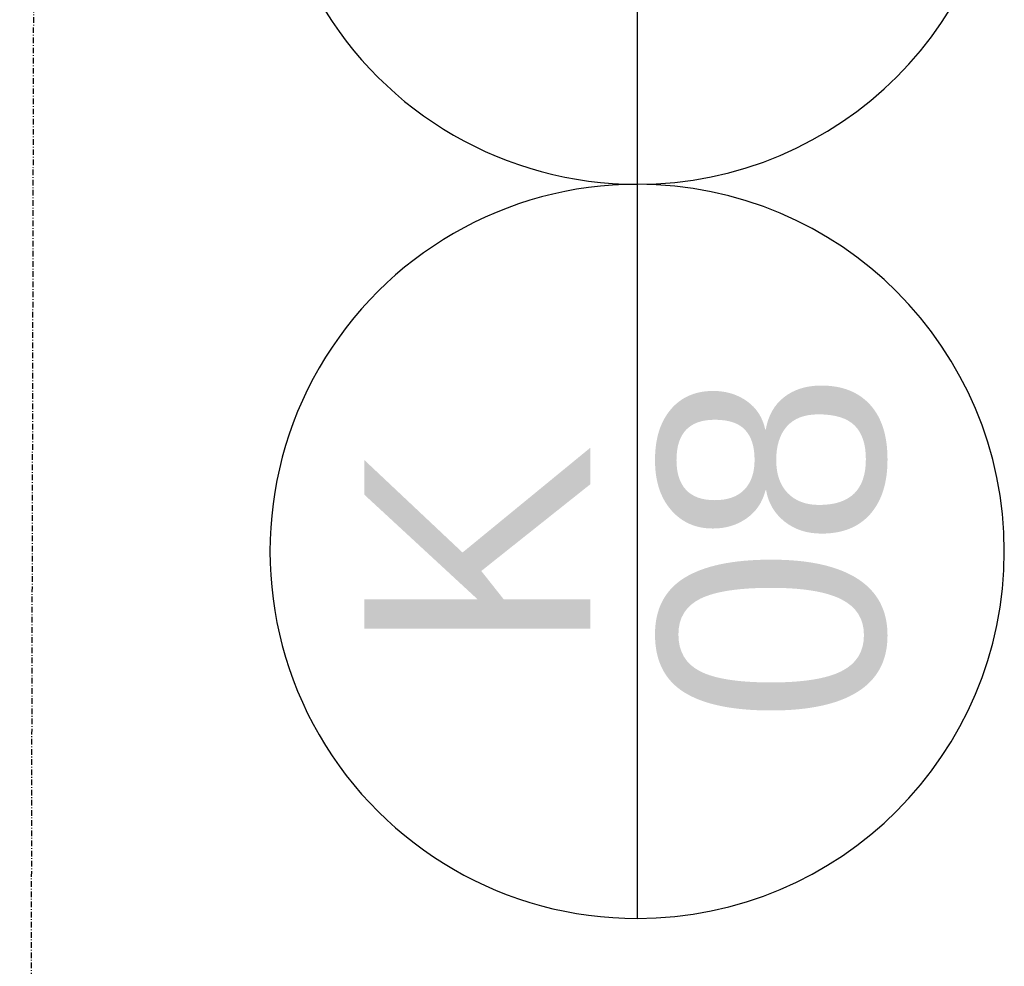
# Model space of a CAD drawing. Header units: millimetres. Extents: x -24674 to 2959, y -2716 to 20653.
# Tile 109 of 161: x -83 to 353, y 3390 to 3810. Entities that reach past the tile are written whole.
import ezdxf

# ---------------------------------------------------------------- set-up
doc = ezdxf.new("R2010")
doc.units = ezdxf.units.MM
doc.header["$MEASUREMENT"] = 0
doc.linetypes.add('Čerchovaná M', pattern=[4.5, 2.5, -0.85, 0.3, -0.85])
for name, color, linetype in [('9._POHLED ZÁPADNÍ_1_Nové_Konstrukce - krov', 7, 'Continuous'), ('9._POHLED ZÁPADNÍ_1_Nové_Otvory – Značky oken', 7, 'Continuous'), ('9._POHLED ZÁPADNÍ_1_Otvory – Značky oken', 7, 'Continuous')]:
    doc.layers.add(name, color=color, linetype=linetype)
doc.styles.add('GENEROVANÝ_STYL_1', font='txt')

msp = doc.modelspace()

# ---------------------------------------------------------------- linework, layer by layer
at = {"layer": '9._POHLED ZÁPADNÍ_1_Nové_Konstrukce - krov', "color": 1, "linetype": 'Čerchovaná M', "lineweight": 25}
msp.add_line((-82.76, 1184.64), (-75.51, 4257.25), dxfattribs=at)
at = {"layer": '9._POHLED ZÁPADNÍ_1_Nové_Otvory – Značky oken', "color": 1, "linetype": 'Continuous', "lineweight": 25}
for p, q in [((190.5, 4061.66), (190.51, 3736.66)), ((190.51, 3736.66), (190.52, 3411.66))]:
    msp.add_line(p, q, dxfattribs=at)
at = {"layer": '9._POHLED ZÁPADNÍ_1_Nové_Otvory – Značky oken', "color": 1, "linetype": 'Continuous', "lineweight": 25, "flags": 128}
for points in [[(190.5, 4061.66, 1), (190.51, 3736.66, 1)], [(190.51, 3736.66, 1), (190.52, 3411.66, 1)]]:
    msp.add_lwpolyline(points, format="xyb", close=True, dxfattribs=at)

# ---------------------------------------------------------------- texts
at = {"layer": '9._POHLED ZÁPADNÍ_1_Otvory – Značky oken', "color": 1, "linetype": 'Continuous', "lineweight": 25, "char_height": 100, "attachment_point": 4, "rotation": 90.0016, "style": 'GENEROVANÝ_STYL_1'}
for s, insert in [('\\A1;{\\pql;\\pt0;\\fArial|b0|i0|c238|p38;08}', (250.62, 3498.27)), ('\\A1;{\\pql;\\pt0;\\fArial|b0|i0|c238|p38;K}', (119.8, 3528.44))]:
    msp.add_mtext(s, dxfattribs=dict(at, insert=insert))

doc.saveas('drawing.dxf')
